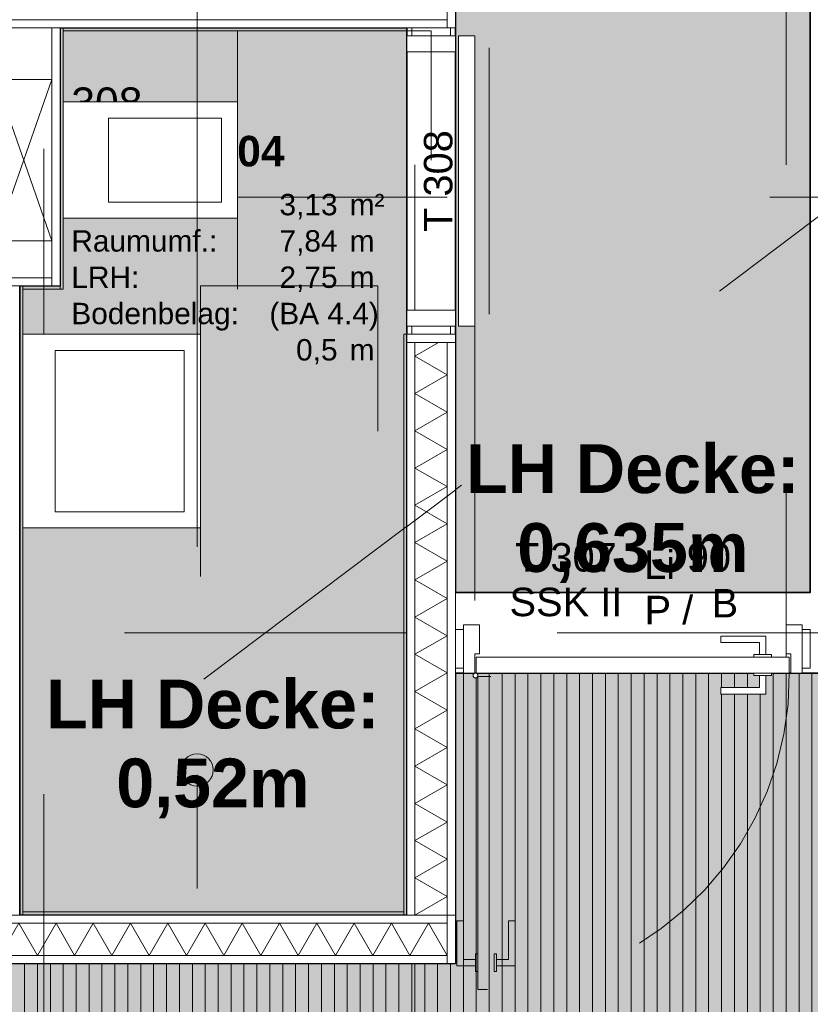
# Model space of a CAD drawing. Header units: metres. Extents: x -49 to 152, y -127 to 99.
# Tile 129 of 177: x -7.97 to -5.52, y -6.55 to -3.5. Entities that reach past the tile are written whole.
import ezdxf
from ezdxf.enums import TextEntityAlignment as Align

# ---------------------------------------------------------------- set-up
doc = ezdxf.new("R2010")
doc.units = ezdxf.units.M
for name, pattern in [('Achsen 01', [5.291531, 3.175, -1.058062, 0.352704, -0.705764]), ('gestrichelt - 01', [2, 1, -1]), ('ISO-07 Punktiert', [0.889, 0.127, -0.762]), ('Raster 01', [2, 1, -1]), ('VW-01 Strichlinie kurz', [2, 1, -1])]:
    doc.linetypes.add(name, pattern=pattern)
for name, color, linetype, lineweight in [('013_Beton und Stahlbetonarbeiten-000 Unterzüge', 7, 'ISO-07 Punktiert', 13), ('024_Fliesen_Plattenarbeiten-340 Fliesen', 7, 'Continuous', 9), ('027_Tischlerarbeiten-340 Innentüren', 7, 'Continuous', 9), ('031_Metallbauarbeiten-340 Innentüren _ Elemente', 7, 'Continuous', 9), ('039_Trockenbauarbeiten-340 Gipskarton', 7, 'Continuous', 9), ('_1.35m (3D)', 7, 'Continuous', 9), ('_GRU (2D)', 7, 'Continuous', 9), ('_OG 3 (2D)', 7, 'Continuous', 9), ('_OG 3 - DS (2D)', 7, 'Continuous', 9), ('AV1-Schnitt Achsen', 7, 'Achsen 01', 18), ('AV1-Stempel-Raumstempel', 7, 'Continuous', 9), ('Keine', 7, 'Continuous', 9)]:
    doc.layers.add(name, color=color, linetype=linetype, lineweight=lineweight)
for name, color, linetype, lineweight, true_color in [('031_Metallbauarbeiten-350 Lamellendecke DS', 7, 'Continuous', 35, 0x666666), ('039_Trockenbauarbeiten-340 Dämmung', 7, 'Continuous', 9, 0xc0c0c0), ('039_Trockenbauarbeiten-350 Deckenspiegel', 7, 'Continuous', 35, 0x008011), ('045_Sanitärausstattung-allg.', 9, 'Continuous', 9, 0x808080), ('AV1-Achsen', 1, 'Achsen 01', 18, 0xff0000), ('AV1-Raster', 7, 'Raster 01', 9, 0xa6a6a6), ('AV1-Stempel-Türnummern', 7, 'Continuous', 100, 0x02abea)]:
    doc.layers.add(name, color=color, linetype=linetype, lineweight=lineweight, true_color=true_color)
doc.styles.add('Arial', font='arial.ttf')
doc.styles.add('Arial (bold)', font='arialbd.ttf')

# ---------------------------------------------------------------- blocks, each defined once
blk = doc.blocks.new('Group-4')
at = {"layer": 'AV1-Raster'}
for p, q in [((-6.75, -22.95), (-6.75, 1.35)), ((1.35, -4.05), (-40.5, -4.05)), ((1.35, -5.4), (-40.5, -5.4))]:
    blk.add_line(p, q, dxfattribs=at)
blk = doc.blocks.new('1.35m (3D)')
at = {"layer": 'AV1-Raster', "color": 7}
blk.add_blockref('Group-4', (0, 0), dxfattribs=at)
blk = doc.blocks.new('OG 3 - DS (2D)')
at = {"layer": '031_Metallbauarbeiten-350 Lamellendecke DS', "linetype": 'Continuous', "lineweight": 0, "transparency": 33554483}
blk.add_hatch(color=55, dxfattribs=at).paths.add_polyline_path([(-5.525, -3.375), (-6.625, -3.375), (-6.625, -5.275), (-5.525, -5.275)])
at = {"layer": '031_Metallbauarbeiten-350 Lamellendecke DS', "linetype": 'Continuous', "lineweight": 0, "transparency": 33554508}
blk.add_hatch(color=254, dxfattribs=at).paths.add_polyline_path([(-4.175, -6.425), (-1.225, -6.425), (-1.225, -5.525), (-0.125, -5.525), (-0.125, -7.975), (-13.425, -7.975), (-13.425, -6.425), (-12.025, -6.425), (-12.025, -5.525), (-9.575, -5.525), (-9.575, -6.425), (-6.625, -6.425), (-6.625, -5.525), (-4.175, -5.525)])
at = {"layer": '031_Metallbauarbeiten-350 Lamellendecke DS', "linetype": 'Continuous', "lineweight": 9, "transparency": 33554508}
h = blk.add_hatch(dxfattribs=at)
h.set_pattern_fill('Lamellendecke', color=252, style=0, pattern_type=2)
h.set_pattern_definition([(90, (0, 0), (0.04, 0), [])])
h.paths.add_polyline_path([(-4.175, -6.425), (-1.225, -6.425), (-1.225, -5.525), (-0.125, -5.525), (-0.125, -7.975), (-13.425, -7.975), (-13.425, -6.425), (-12.025, -6.425), (-12.025, -5.525), (-9.575, -5.525), (-9.575, -6.425), (-6.625, -6.425), (-6.625, -5.525), (-4.175, -5.525)])
at = {"layer": '039_Trockenbauarbeiten-350 Deckenspiegel', "linetype": 'Continuous', "lineweight": 0, "transparency": 33554483}
for points in [[(-6.625, -3.375), (-5.525, -3.375), (-5.525, -5.275), (-6.625, -5.275)], [(-7.975, -4.325), (-7.975, -6.275), (-6.775, -6.275), (-6.775, -3.525), (-7.85, -3.525), (-7.85, -4.325)]]:
    blk.add_hatch(color=106, dxfattribs=at).paths.add_polyline_path(points)
at = {"layer": '031_Metallbauarbeiten-350 Lamellendecke DS', "color": 251, "linetype": 'Continuous', "lineweight": 35, "transparency": 33554687, "flags": 128}
blk.add_lwpolyline([(-5.525, -3.375), (-6.625, -3.375), (-6.625, -5.275), (-5.525, -5.275)], close=True, dxfattribs=at)
at = {"layer": '031_Metallbauarbeiten-350 Lamellendecke DS', "flags": 128}
blk.add_lwpolyline([(-4.175, -6.425), (-1.225, -6.425), (-1.225, -5.525), (-0.125, -5.525), (-0.125, -7.975), (-13.425, -7.975), (-13.425, -6.425), (-12.025, -6.425), (-12.025, -5.525), (-9.575, -5.525), (-9.575, -6.425), (-6.625, -6.425), (-6.625, -5.525), (-4.175, -5.525)], close=True, dxfattribs=at)
at = {"layer": '039_Trockenbauarbeiten-350 Deckenspiegel', "flags": 128}
for points in [[(-6.625, -3.375), (-5.525, -3.375), (-5.525, -5.275), (-6.625, -5.275)], [(-7.975, -4.325), (-7.975, -6.275), (-6.775, -6.275), (-6.775, -3.525), (-7.85, -3.525), (-7.85, -4.325)]]:
    blk.add_lwpolyline(points, close=True, dxfattribs=at)
at = {"layer": '039_Trockenbauarbeiten-350 Deckenspiegel', "char_height": 0.15131, "attachment_point": 5, "line_spacing_factor": 0.969122, "style": 'Arial (bold)'}
for s, insert in [('LH Decke:\\P0,635m', (-6.075, -5.0306)), ('LH Decke: \\P0,52m', (-7.3762, -5.76))]:
    blk.add_mtext(s, dxfattribs=dict(at, insert=insert))
blk = doc.blocks.new('Group-213')
at = {"color": 255, "linetype": 'Continuous', "lineweight": 5}
blk.add_wipeout([(-6.3, 6.65), (-6.3, 9.55), (-6.4, 9.55), (-6.4, 6.65)], dxfattribs=at).dxf.layer = '039_Trockenbauarbeiten-340 Dämmung'
blk = doc.blocks.new('Group-214')
at = {"layer": '039_Trockenbauarbeiten-340 Dämmung', "transparency": 33554687, "flags": 128}
blk.add_lwpolyline([(-6.4, 6.65), (-6.3, 6.7077), (-6.4, 6.7655), (-6.3, 6.8232), (-6.4, 6.8809), (-6.3, 6.9387), (-6.4, 6.9964), (-6.3, 7.0541), (-6.4, 7.1119), (-6.3, 7.1696), (-6.4, 7.2274), (-6.3, 7.2851), (-6.4, 7.3428), (-6.3, 7.4006), (-6.4, 7.4583), (-6.3, 7.516), (-6.4, 7.5738), (-6.3, 7.6315), (-6.4, 7.6892), (-6.3, 7.747), (-6.4, 7.8047), (-6.3, 7.8624), (-6.4, 7.9202), (-6.3, 7.9779), (-6.4, 8.0356), (-6.3, 8.0934), (-6.4, 8.1511), (-6.3, 8.2088), (-6.4, 8.2666), (-6.3, 8.3243), (-6.4, 8.3821), (-6.3, 8.4398), (-6.4, 8.4975), (-6.3, 8.5553), (-6.4, 8.613), (-6.3, 8.6707), (-6.4, 8.7285), (-6.3, 8.7862), (-6.4, 8.8439), (-6.3, 8.9017), (-6.4, 8.9594), (-6.3, 9.0171), (-6.4, 9.0749), (-6.3, 9.1326), (-6.4, 9.1903), (-6.3, 9.2481), (-6.4, 9.3058), (-6.3, 9.3635), (-6.4, 9.4213), (-6.3, 9.479), (-6.4, 9.5368), (-6.3771, 9.55)], dxfattribs=at)
blk = doc.blocks.new('Group-215')
at = {"layer": '039_Trockenbauarbeiten-340 Dämmung'}
blk.add_blockref('Group-213', (0, 0), dxfattribs=at)
at = {"layer": '039_Trockenbauarbeiten-340 Dämmung', "transparency": 33554687}
blk.add_blockref('Group-214', (0, 0), dxfattribs=at)
blk = doc.blocks.new('Parametric Object-18')
at = {"layer": '039_Trockenbauarbeiten-340 Dämmung', "color": 7, "transparency": 33554687}
blk.add_blockref('Group-215', (0, 0), dxfattribs=at)
at = {"layer": '039_Trockenbauarbeiten-340 Dämmung', "color": 0, "flags": 1}
for tag in ['IFC_UUID', 'instanceID', 'prm0_name', 'prm0_type', 'prm0_value', 'prm1_name', 'prm1_type', 'prm1_value', 'prm2_name', 'prm2_type', 'prm2_value', 'prm3_name', 'prm3_type', 'prm3_value', 'prm4_name', 'prm4_type', 'prm4_value', 'prm5_name', 'prm5_type', 'prm5_value', 'prm6_name', 'prm6_type', 'prm6_value']:
    blk.add_attdef(tag, (-9.55, -6.4), '', height=0.00018, dxfattribs=at)
blk = doc.blocks.new('Group-216')
at = {"color": 255, "linetype": 'Continuous', "lineweight": 5}
blk.add_wipeout([(-6.275, 6.65), (-4.475, 6.65), (-4.475, 6.75), (-6.275, 6.75)], dxfattribs=at).dxf.layer = '039_Trockenbauarbeiten-340 Dämmung'
blk = doc.blocks.new('Group-217')
at = {"layer": '039_Trockenbauarbeiten-340 Dämmung', "transparency": 33554687, "flags": 128}
blk.add_lwpolyline([(-6.275, 6.75), (-6.2173, 6.65), (-6.1595, 6.75), (-6.1018, 6.65), (-6.0441, 6.75), (-5.9863, 6.65), (-5.9286, 6.75), (-5.8709, 6.65), (-5.8131, 6.75), (-5.7554, 6.65), (-5.6976, 6.75), (-5.6399, 6.65), (-5.5822, 6.75), (-5.5244, 6.65), (-5.4667, 6.75), (-5.409, 6.65), (-5.3512, 6.75), (-5.2935, 6.65), (-5.2358, 6.75), (-5.178, 6.65), (-5.1203, 6.75), (-5.0626, 6.65), (-5.0048, 6.75), (-4.9471, 6.65), (-4.8894, 6.75), (-4.8316, 6.65), (-4.7739, 6.75), (-4.7162, 6.65), (-4.6584, 6.75), (-4.6007, 6.65), (-4.5429, 6.75), (-4.4852, 6.65), (-4.475, 6.6677)], dxfattribs=at)
blk = doc.blocks.new('Group-218')
at = {"layer": '039_Trockenbauarbeiten-340 Dämmung'}
blk.add_blockref('Group-216', (0, 0), dxfattribs=at)
at = {"layer": '039_Trockenbauarbeiten-340 Dämmung', "transparency": 33554687}
blk.add_blockref('Group-217', (0, 0), dxfattribs=at)
blk = doc.blocks.new('Parametric Object-19')
at = {"layer": '039_Trockenbauarbeiten-340 Dämmung', "color": 7, "transparency": 33554687}
blk.add_blockref('Group-218', (0, 0), dxfattribs=at)
at = {"layer": '039_Trockenbauarbeiten-340 Dämmung', "color": 0, "flags": 1}
for tag in ['IFC_UUID', 'instanceID', 'prm0_name', 'prm0_type', 'prm0_value', 'prm1_name', 'prm1_type', 'prm1_value', 'prm2_name', 'prm2_type', 'prm2_value', 'prm3_name', 'prm3_type', 'prm3_value', 'prm4_name', 'prm4_type', 'prm4_value', 'prm5_name', 'prm5_type', 'prm5_value', 'prm6_name', 'prm6_type', 'prm6_value']:
    blk.add_attdef(tag, (-6.75, -6.275), '', height=0.00018, dxfattribs=at)
blk = doc.blocks.new('Group-341')
at = {"layer": '045_Sanitärausstattung-allg.'}
for p, q in [((-8.05, -3.685), (-7.875, -4.185)), ((-8.05, -4.185), (-7.875, -3.685))]:
    blk.add_line(p, q, dxfattribs=at)
at = {"layer": '045_Sanitärausstattung-allg.', "flags": 128}
blk.add_lwpolyline([(-7.875, -3.685), (-7.875, -4.185), (-8.05, -4.185), (-8.05, -3.685)], close=True, dxfattribs=at)
blk = doc.blocks.new('Group-353')
at = {"layer": '031_Metallbauarbeiten-340 Innentüren _ Elemente', "insert": (-6.6329, -4), "char_height": 0.08826, "attachment_point": 8, "rotation": 90, "line_spacing_factor": 0.965511, "style": 'Arial'}
blk.add_mtext('T 308', dxfattribs=at)
at = {"layer": 'AV1-Stempel-Türnummern', "color": 0, "flags": 1}
for tag in ['Türnummer', 'Lichte_Breite', 'Panikfunktion', 'AT-Nr.', 'Schallschutzklasse']:
    blk.add_attdef(tag, (-6.771, -4.1591), '', height=0.00018, dxfattribs=at)
blk = doc.blocks.new('Raumstempel - Symbol - 2')
at = {"layer": 'AV1-Stempel-Raumstempel', "attachment_point": 1, "line_spacing_factor": 0.969524, "style": 'Arial'}
for s, insert, char_height in [('Raumfläche:', (0.15, -0.5049), 0.066198), ('m²', (1.0125, -0.5049), 0.0662), ('Raumumf.:', (0.15, -0.6174), 0.0662), ('m', (1.0125, -0.6174), 0.0662), ('LRH:', (0.15, -0.7299), 0.0662), ('m', (1.0125, -0.7299), 0.0662), ('Bodenbelag:', (0.15, -0.8424), 0.066198), ('Höhe DA:', (0.15, -0.9549), 0.0662), ('m', (1.0125, -0.9549), 0.0662)]:
    blk.add_mtext(s, dxfattribs=dict(at, insert=insert, char_height=char_height))
at = {"layer": 'AV1-Stempel-Raumstempel'}
for tag, style, p in [('Raumnummer', 'Arial', (0.15, -0.175)), ('Raumname', 'Arial (bold)', (0.15, -0.325))]:
    blk.add_attdef(tag, text='', height=0.0946, dxfattribs=dict(at, style=style)).set_placement(p, align=Align.TOP_LEFT)
at = {"layer": 'AV1-Stempel-Raumstempel', "style": 'Arial'}
for tag, p in [('Raumfläche', (0.975, -0.5049)), ('Raumumfang', (0.975, -0.6174)), ('LRH', (0.975, -0.7299)), ('Bodendetail', (1.1028, -0.8424)), ('Höhe_DA', (0.975, -0.9549))]:
    blk.add_attdef(tag, text='', height=0.0662, dxfattribs=at).set_placement(p, align=Align.TOP_RIGHT)
at = {"layer": 'Keine', "color": 0, "flags": 1}
for tag, p in [('Bodenbelag', (0, -1.3327)), ('Decke', (0, -1.5029))]:
    blk.add_attdef(tag, p, '', height=0.0946, dxfattribs=at)
blk = doc.blocks.new('COE - Innentür Schiebe 2')
at = {"layer": '027_Tischlerarbeiten-340 Innentüren', "color": 8, "linetype": 'gestrichelt - 01'}
blk.add_line((-0.8875, 0.1803), (-0.0625, 0.1803), dxfattribs=at)
at = {"layer": '027_Tischlerarbeiten-340 Innentüren', "color": 8, "lineweight": 5, "flags": 128}
blk.add_lwpolyline([(-0.8855, 0.1797), (-0.8875, 0.1803), (-0.8855, 0.1808)], dxfattribs=at)
at = {"layer": '027_Tischlerarbeiten-340 Innentüren', "color": 8, "linetype": 'gestrichelt - 01', "flags": 128}
blk.add_lwpolyline([(-1.775, 0.135), (-0.875, 0.135), (-0.875, 0.085), (-1.775, 0.085)], close=True, dxfattribs=at)
at = {"color": 255}
for points in [[(-0.95, -0.06), (-0.95, 0.06), (-0.925, 0.06), (-0.925, -0.06)], [(-0.025, -0.06), (-0.025, 0.06), (0, 0.06), (0, -0.06)]]:
    blk.add_wipeout(points, dxfattribs=at).dxf.layer = '027_Tischlerarbeiten-340 Innentüren'
at = {"layer": '027_Tischlerarbeiten-340 Innentüren', "flags": 128}
for points in [[(-0.95, -0.06), (-0.95, 0.06), (-0.925, 0.06), (-0.925, -0.06)], [(-0.025, -0.06), (-0.025, 0.06), (0, 0.06), (0, -0.06)]]:
    blk.add_lwpolyline(points, close=True, dxfattribs=at)
at = {"color": 255}
for points in [[(-0.875, 0.075), (-0.875, -0.075), (-0.925, -0.075), (-0.925, 0.075)], [(-0.075, -0.075), (-0.075, 0.075), (-0.025, 0.075), (-0.025, -0.075)]]:
    blk.add_wipeout(points, dxfattribs=at).dxf.layer = '027_Tischlerarbeiten-340 Innentüren'
at = {"layer": '027_Tischlerarbeiten-340 Innentüren', "flags": 128}
for points in [[(-0.875, 0.075), (-0.875, -0.075), (-0.925, -0.075), (-0.925, 0.075)], [(-0.075, -0.075), (-0.075, 0.075), (-0.025, 0.075), (-0.025, -0.075)]]:
    blk.add_lwpolyline(points, close=True, dxfattribs=at)
at = {"color": 255}
blk.add_wipeout([(-0.925, 0.135), (-0.025, 0.135), (-0.025, 0.085), (-0.925, 0.085)], dxfattribs=at).dxf.layer = '027_Tischlerarbeiten-340 Innentüren'
at = {"layer": '027_Tischlerarbeiten-340 Innentüren', "flags": 128}
blk.add_lwpolyline([(-0.925, 0.135), (-0.025, 0.135), (-0.025, 0.085), (-0.925, 0.085)], close=True, dxfattribs=at)
blk = doc.blocks.new('Türnummer 2 - Innentür Ruheraum')
at = {"layer": '031_Metallbauarbeiten-340 Innentüren _ Elemente', "insert": (0, -0.0671), "char_height": 0.08826, "attachment_point": 8, "line_spacing_factor": 0.965511, "style": 'Arial'}
blk.add_mtext('Li', dxfattribs=at)
at = {"layer": '031_Metallbauarbeiten-340 Innentüren _ Elemente', "color": 12, "insert": (0.1041, -0.2091), "char_height": 0.08826, "attachment_point": 9, "line_spacing_factor": 0.965511, "style": 'Arial'}
blk.add_mtext('P /', dxfattribs=at)
at = {"layer": '031_Metallbauarbeiten-340 Innentüren _ Elemente', "style": 'Arial'}
blk.add_attdef('Türnummer', text='', height=0.0883, dxfattribs=at).set_placement((-0.2903, -0.071), align=Align.BOTTOM_CENTER)
blk.add_attdef('Lichte_Breite', text='', height=0.0883, dxfattribs=at).set_placement((0.084, -0.071), align=Align.BOTTOM_LEFT)
at = {"layer": '031_Metallbauarbeiten-340 Innentüren _ Elemente', "color": 7, "transparency": 33554687, "style": 'Arial'}
blk.add_attdef('Schallschutzklasse', text='', height=0.0883, dxfattribs=at).set_placement((-0.2903, -0.2093), align=Align.BOTTOM_CENTER)
at = {"layer": '031_Metallbauarbeiten-340 Innentüren _ Elemente', "color": 12, "style": 'Arial'}
blk.add_attdef('Panikfunktion', text='', height=0.0883, dxfattribs=at).set_placement((0.2433, -0.213), align=Align.BOTTOM_RIGHT)
at = {"layer": 'Keine', "color": 0, "flags": 1}
blk.add_attdef('AT-Nr.', (-0.4494, -0.3719), '', height=0.0883, dxfattribs=at)
blk = doc.blocks.new('COE - Innentür 1.10 _ 0.15')
at = {"layer": '027_Tischlerarbeiten-340 Innentüren', "color": 253, "linetype": 'gestrichelt - 01', "lineweight": 9, "transparency": 33554687, "flags": 128}
for points in [[(0.9825, 1.0375), (0.9625, 1.0375), (0.9625, 1.075), (0.8425, 1.075), (0.8425, 1.095), (0.9825, 1.095)], [(0.945, 1.03), (0.945, 1.0375), (1, 1.0375), (1, 1.03)], [(0.085, 1.03), (1.055, 1.03), (1.055, 0.98), (0.085, 0.98)], [(0.945, 0.9725), (0.945, 0.98), (1, 0.98), (1, 0.9725)], [(0.9825, 0.9725), (0.9625, 0.9725), (0.9625, 0.935), (0.8425, 0.935), (0.8425, 0.915), (0.9825, 0.915)]]:
    blk.add_lwpolyline(points, close=True, dxfattribs=at)
at = {"layer": '027_Tischlerarbeiten-340 Innentüren', "color": 253, "linetype": 'gestrichelt - 01', "lineweight": 9, "transparency": 33554687}
blk.add_arc((0.0825, 1.0375), 0.9725, 269.5581, 356.6163, dxfattribs=at)
at = {"color": 255}
for points in [[(-0.06, 1.1), (0.06, 1.1), (0.06, 1.075), (-0.06, 1.075)], [(-0.06, 0.025), (0.06, 0.025), (0.06, 0), (-0.06, 0)]]:
    blk.add_wipeout(points, dxfattribs=at).dxf.layer = '027_Tischlerarbeiten-340 Innentüren'
at = {"layer": '027_Tischlerarbeiten-340 Innentüren', "flags": 128}
for points in [[(-0.06, 1.1), (0.06, 1.1), (0.06, 1.075), (-0.06, 1.075)], [(-0.06, 0.025), (0.06, 0.025), (0.06, 0), (-0.06, 0)]]:
    blk.add_lwpolyline(points, close=True, dxfattribs=at)
at = {"color": 255}
blk.add_wipeout([(0.075, 0.06), (0.015, 0.06), (0.015, 0.075), (-0.075, 0.075), (-0.075, 0.025), (0.075, 0.025)], dxfattribs=at).dxf.layer = '027_Tischlerarbeiten-340 Innentüren'
at = {"layer": '027_Tischlerarbeiten-340 Innentüren', "flags": 128}
blk.add_lwpolyline([(0.075, 0.06), (0.015, 0.06), (0.015, 0.075), (-0.075, 0.075), (-0.075, 0.025), (0.075, 0.025)], close=True, dxfattribs=at)
at = {"color": 255}
blk.add_wipeout([(0.075, 1.035), (0.075, 0.065), (0.025, 0.065), (0.025, 1.035)], dxfattribs=at).dxf.layer = '027_Tischlerarbeiten-340 Innentüren'
at = {"layer": '027_Tischlerarbeiten-340 Innentüren', "flags": 128}
blk.add_lwpolyline([(0.075, 1.035), (0.075, 0.065), (0.025, 0.065), (0.025, 1.035)], close=True, dxfattribs=at)
at = {"color": 255}
for points in [[(0.075, 1.04), (0.015, 1.04), (0.015, 1.025), (-0.075, 1.025), (-0.075, 1.075), (0.075, 1.075)], [(0.0175, 0.1375), (0.0175, 0.1575), (-0.02, 0.1575), (-0.02, 0.2775), (-0.04, 0.2775), (-0.04, 0.1375)], [(0.0825, 0.1375), (0.0825, 0.1575), (0.12, 0.1575), (0.12, 0.2775), (0.14, 0.2775), (0.14, 0.1375)]]:
    blk.add_wipeout(points, dxfattribs=at).dxf.layer = '027_Tischlerarbeiten-340 Innentüren'
at = {"layer": '027_Tischlerarbeiten-340 Innentüren', "flags": 128}
for points in [[(0.075, 1.04), (0.015, 1.04), (0.015, 1.025), (-0.075, 1.025), (-0.075, 1.075), (0.075, 1.075)], [(0.0175, 0.1375), (0.0175, 0.1575), (-0.02, 0.1575), (-0.02, 0.2775), (-0.04, 0.2775), (-0.04, 0.1375)], [(0.0825, 0.1375), (0.0825, 0.1575), (0.12, 0.1575), (0.12, 0.2775), (0.14, 0.2775), (0.14, 0.1375)]]:
    blk.add_lwpolyline(points, close=True, dxfattribs=at)
at = {"color": 255}
for points in [[(0.09, 1.0375), (0.0878, 1.0322), (0.0825, 1.03), (0.0772, 1.0322), (0.075, 1.0375), (0.0772, 1.0428), (0.0825, 1.045), (0.0878, 1.0428)], [(0.0175, 0.175), (0.025, 0.175), (0.025, 0.12), (0.0175, 0.12)], [(0.075, 0.175), (0.0825, 0.175), (0.0825, 0.12), (0.075, 0.12)]]:
    blk.add_wipeout(points, dxfattribs=at).dxf.layer = '027_Tischlerarbeiten-340 Innentüren'
at = {"layer": '027_Tischlerarbeiten-340 Innentüren', "flags": 128}
for points in [[(0.0175, 0.175), (0.025, 0.175), (0.025, 0.12), (0.0175, 0.12)], [(0.075, 0.175), (0.0825, 0.175), (0.0825, 0.12), (0.075, 0.12)]]:
    blk.add_lwpolyline(points, close=True, dxfattribs=at)
at = {"layer": '027_Tischlerarbeiten-340 Innentüren'}
blk.add_circle((0.0825, 1.0375), 0.0075, dxfattribs=at)
blk = doc.blocks.new('Group-835')
at = {"layer": '045_Sanitärausstattung-allg.', "linetype": 'Raster 01', "flags": 128}
blk.add_lwpolyline([(-7.415, -4.325), (-6.865, -4.325), (-6.865, -5.225), (-7.415, -5.225)], close=True, dxfattribs=at)
at = {"color": 255, "transparency": 33554559}
blk.add_wipeout([(-7.965, -4.475), (-7.415, -4.475), (-7.415, -5.075), (-7.965, -5.075)], dxfattribs=at).dxf.layer = '045_Sanitärausstattung-allg.'
at = {"layer": '045_Sanitärausstattung-allg.', "flags": 128}
for points in [[(-7.965, -4.475), (-7.415, -4.475), (-7.415, -5.075), (-7.965, -5.075)], [(-7.865, -4.525), (-7.465, -4.525), (-7.465, -5.025), (-7.865, -5.025)]]:
    blk.add_lwpolyline(points, close=True, dxfattribs=at)
blk = doc.blocks.new('Group-836')
at = {"layer": '045_Sanitärausstattung-allg.', "color": 7}
blk.add_blockref('Group-835', (0, 0), dxfattribs=at)
blk = doc.blocks.new('Group-841')
at = {"layer": '045_Sanitärausstattung-allg.', "linetype": 'Raster 01', "flags": 128}
blk.add_lwpolyline([(-7.3, -3.535), (-6.7, -3.535), (-6.7, -4.335), (-7.3, -4.335)], close=True, dxfattribs=at)
at = {"color": 255, "transparency": 33554559}
blk.add_wipeout([(-7.84, -3.755), (-7.3, -3.755), (-7.3, -4.115), (-7.84, -4.115)], dxfattribs=at).dxf.layer = '045_Sanitärausstattung-allg.'
at = {"layer": '045_Sanitärausstattung-allg.', "flags": 128}
for points in [[(-7.84, -3.755), (-7.3, -3.755), (-7.3, -4.115), (-7.84, -4.115)], [(-7.7, -3.805), (-7.35, -3.805), (-7.35, -4.065), (-7.7, -4.065)]]:
    blk.add_lwpolyline(points, close=True, dxfattribs=at)
blk = doc.blocks.new('Group-842')
at = {"layer": '045_Sanitärausstattung-allg.', "color": 7}
blk.add_blockref('Group-841', (0, 0), dxfattribs=at)
blk = doc.blocks.new('Group-852')
at = {"layer": '045_Sanitärausstattung-allg.'}
blk.add_circle((-7.425, -5.825), 0.05, dxfattribs=at)
blk = doc.blocks.new('OG 3 (2D)')
at = {"layer": '013_Beton und Stahlbetonarbeiten-000 Unterzüge', "linetype": 'VW-01 Strichlinie kurz', "flags": 128}
blk.add_lwpolyline([(-5.6, -7.95), (-5.6, -0.125), (-5.2, -0.125), (-5.2, -7.95)], close=True, dxfattribs=at)
at = {"layer": '045_Sanitärausstattung-allg.', "color": 7}
blk.add_blockref('Group-341', (0, 0), dxfattribs=at)
at = {"layer": 'AV1-Stempel-Türnummern', "color": 7}
blk.add_blockref('Group-353', (0, 0), dxfattribs=at)
blk.add_blockref('Türnummer 2 - Innentür Ruheraum', (-5.992, -5.1657), dxfattribs=at).add_auto_attribs({'Türnummer': 'T 307', 'Lichte_Breite': '90', 'Schallschutzklasse': 'SSK II', 'Panikfunktion': 'B'})
at = {"color": 255}
for points, layer in [([(-6.65, -3.4), (-6.65, -3.525), (-6.75, -3.525), (-6.75, -3.5), (-9.45, -3.5), (-9.45, -3.525), (-9.55, -3.525), (-9.55, -3.4)], '039_Trockenbauarbeiten-340 Dämmung'), ([(-6.65, -6.4), (-9.55, -6.4), (-9.55, -4.475), (-9.45, -4.475), (-9.45, -6.3), (-6.75, -6.3), (-6.75, -4.475), (-6.65, -4.475)], '039_Trockenbauarbeiten-340 Dämmung'), ([(-8.325, -4.3), (-8.325, -4.325), (-7.875, -4.325), (-7.875, -4.3)], '039_Trockenbauarbeiten-340 Gipskarton')]:
    blk.add_wipeout(points, dxfattribs=at).dxf.layer = layer
at = {"layer": '024_Fliesen_Plattenarbeiten-340 Fliesen', "linetype": 'Continuous', "lineweight": 0}
blk.add_hatch(color=140, dxfattribs=at).paths.add_polyline_path([(-7.965, -4.325), (-7.85, -4.325), (-7.85, -4.335), (-7.965, -4.335)])
at = {"layer": '024_Fliesen_Plattenarbeiten-340 Fliesen', "flags": 128}
blk.add_lwpolyline([(-7.965, -4.325), (-7.85, -4.325), (-7.85, -4.335), (-7.965, -4.335)], close=True, dxfattribs=at)
at = {"layer": '039_Trockenbauarbeiten-340 Dämmung', "flags": 128}
for points in [[(-6.65, -3.4), (-6.65, -3.525), (-6.75, -3.525), (-6.75, -3.5), (-9.45, -3.5), (-9.45, -3.525), (-9.55, -3.525), (-9.55, -3.4)], [(-6.65, -6.4), (-9.55, -6.4), (-9.55, -4.475), (-9.45, -4.475), (-9.45, -6.3), (-6.75, -6.3), (-6.75, -4.475), (-6.65, -4.475)]]:
    blk.add_lwpolyline(points, close=True, dxfattribs=at)
at = {"layer": '039_Trockenbauarbeiten-340 Gipskarton', "flags": 128}
blk.add_lwpolyline([(-8.325, -4.3), (-8.325, -4.325), (-7.875, -4.325), (-7.875, -4.3)], close=True, dxfattribs=at)
at = {"layer": '045_Sanitärausstattung-allg.', "color": 7}
blk.add_blockref('Group-852', (0, 0), dxfattribs=at)
at = {"layer": 'AV1-Stempel-Raumstempel'}
blk.add_blockref('Raumstempel - Symbol - 2', (-7.965, -3.535), dxfattribs=at).add_auto_attribs({'Raumname': 'Dusche 04', 'Raumnummer': '308', 'Bodendetail': '(BA 4.4)', 'Raumfläche': '3,13', 'LRH': '2,75', 'Raumumfang': '7,84', 'Höhe_DA': '0,5'})
at = {"layer": '039_Trockenbauarbeiten-340 Dämmung', "rotation": 90}
for name in ['Parametric Object-19', 'Parametric Object-18']:
    blk.add_blockref(name, (0, 0), dxfattribs=at)
at = {"color": 255}
blk.add_wipeout([(-9.55, -3.525), (-6.65, -3.525), (-6.65, -3.5), (-9.55, -3.5)], dxfattribs=at).dxf.layer = '039_Trockenbauarbeiten-340 Gipskarton'
at = {"layer": '024_Fliesen_Plattenarbeiten-340 Fliesen', "linetype": 'Continuous', "lineweight": 0}
for points in [[(-7.85, -3.525), (-7.84, -3.525), (-7.84, -4.335), (-7.85, -4.335)], [(-7.84, -3.525), (-6.775, -3.525), (-6.775, -3.535), (-7.84, -3.535)]]:
    blk.add_hatch(color=140, dxfattribs=at).paths.add_polyline_path(points)
at = {"layer": '024_Fliesen_Plattenarbeiten-340 Fliesen', "flags": 128}
for points in [[(-7.85, -3.525), (-7.84, -3.525), (-7.84, -4.335), (-7.85, -4.335)], [(-7.84, -3.525), (-6.775, -3.525), (-6.775, -3.535), (-7.84, -3.535)]]:
    blk.add_lwpolyline(points, close=True, dxfattribs=at)
at = {"layer": '039_Trockenbauarbeiten-340 Gipskarton', "flags": 128}
blk.add_lwpolyline([(-9.55, -3.525), (-6.65, -3.525), (-6.65, -3.5), (-9.55, -3.5)], close=True, dxfattribs=at)
at = {"color": 255}
for points in [[(-9.55, -6.275), (-6.65, -6.275), (-6.65, -6.3), (-9.55, -6.3)], [(-9.55, -6.4), (-6.65, -6.4), (-6.65, -6.425), (-9.55, -6.425)]]:
    blk.add_wipeout(points, dxfattribs=at).dxf.layer = '039_Trockenbauarbeiten-340 Gipskarton'
at = {"layer": '024_Fliesen_Plattenarbeiten-340 Fliesen', "linetype": 'Continuous', "lineweight": 0}
blk.add_hatch(color=140, dxfattribs=at).paths.add_polyline_path([(-7.975, -4.325), (-7.965, -4.325), (-7.965, -6.275), (-7.975, -6.275)])
at = {"layer": '013_Beton und Stahlbetonarbeiten-000 Unterzüge', "linetype": 'VW-01 Strichlinie kurz', "flags": 128}
blk.add_lwpolyline([(-8.3, -7.95), (-8.3, -0.125), (-7.9, -0.125), (-7.9, -7.95)], close=True, dxfattribs=at)
at = {"layer": '024_Fliesen_Plattenarbeiten-340 Fliesen', "flags": 128}
blk.add_lwpolyline([(-7.975, -4.325), (-7.965, -4.325), (-7.965, -6.275), (-7.975, -6.275)], close=True, dxfattribs=at)
at = {"layer": '039_Trockenbauarbeiten-340 Gipskarton', "flags": 128}
for points in [[(-9.55, -6.275), (-6.65, -6.275), (-6.65, -6.3), (-9.55, -6.3)], [(-9.55, -6.4), (-6.65, -6.4), (-6.65, -6.425), (-9.55, -6.425)]]:
    blk.add_lwpolyline(points, close=True, dxfattribs=at)
at = {"color": 255}
for points in [[(-6.65, -3.375), (-6.625, -3.375), (-6.625, -3.525), (-6.65, -3.525)], [(-7.85, -3.525), (-7.875, -3.525), (-7.875, -4.325), (-7.85, -4.325)]]:
    blk.add_wipeout(points, dxfattribs=at).dxf.layer = '039_Trockenbauarbeiten-340 Gipskarton'
at = {"layer": '039_Trockenbauarbeiten-340 Gipskarton', "flags": 128}
for points in [[(-6.65, -3.375), (-6.625, -3.375), (-6.625, -3.525), (-6.65, -3.525)], [(-7.85, -3.525), (-7.875, -3.525), (-7.875, -4.325), (-7.85, -4.325)]]:
    blk.add_lwpolyline(points, close=True, dxfattribs=at)
at = {"color": 255}
for points in [[(-6.775, -4.5), (-6.75, -4.5), (-6.75, -6.275), (-6.775, -6.275)], [(-6.65, -4.5), (-6.625, -4.5), (-6.625, -6.275), (-6.65, -6.275)]]:
    blk.add_wipeout(points, dxfattribs=at).dxf.layer = '039_Trockenbauarbeiten-340 Gipskarton'
at = {"layer": '024_Fliesen_Plattenarbeiten-340 Fliesen', "linetype": 'Continuous', "lineweight": 0}
for points in [[(-6.785, -4.475), (-6.775, -4.475), (-6.775, -6.275), (-6.785, -6.275)], [(-7.965, -6.265), (-6.785, -6.265), (-6.785, -6.275), (-7.965, -6.275)]]:
    blk.add_hatch(color=140, dxfattribs=at).paths.add_polyline_path(points)
at = {"layer": '024_Fliesen_Plattenarbeiten-340 Fliesen', "flags": 128}
for points in [[(-6.785, -4.475), (-6.775, -4.475), (-6.775, -6.275), (-6.785, -6.275)], [(-7.965, -6.265), (-6.785, -6.265), (-6.785, -6.275), (-7.965, -6.275)]]:
    blk.add_lwpolyline(points, close=True, dxfattribs=at)
at = {"layer": '039_Trockenbauarbeiten-340 Gipskarton', "flags": 128}
for points in [[(-6.775, -4.5), (-6.75, -4.5), (-6.75, -6.275), (-6.775, -6.275)], [(-6.65, -4.5), (-6.625, -4.5), (-6.625, -6.275), (-6.65, -6.275)]]:
    blk.add_lwpolyline(points, close=True, dxfattribs=at)
at = {"color": 255}
for points in [[(-6.625, -4.475), (-6.625, -4.5), (-6.775, -4.5), (-6.775, -4.475)], [(-6.625, -6.425), (-6.65, -6.425), (-6.65, -6.275), (-6.625, -6.275)]]:
    blk.add_wipeout(points, dxfattribs=at).dxf.layer = '039_Trockenbauarbeiten-340 Gipskarton'
at = {"layer": '013_Beton und Stahlbetonarbeiten-000 Unterzüge', "linetype": 'VW-01 Strichlinie kurz'}
blk.add_line((-10.6, -7.95), (0.125, 0.125), dxfattribs=at)
at = {"layer": '039_Trockenbauarbeiten-340 Gipskarton', "flags": 128}
for points in [[(-6.625, -4.475), (-6.625, -4.5), (-6.775, -4.5), (-6.775, -4.475)], [(-6.625, -6.425), (-6.65, -6.425), (-6.65, -6.275), (-6.625, -6.275)]]:
    blk.add_lwpolyline(points, close=True, dxfattribs=at)
at = {"layer": '027_Tischlerarbeiten-340 Innentüren', "color": 7, "xscale": -1}
for name, p, rotation in [('COE - Innentür Schiebe 2', (-6.7, -3.525), 270), ('COE - Innentür 1.10 _ 0.15', (-5.525, -5.45), 90)]:
    blk.add_blockref(name, p, dxfattribs=dict(at, rotation=rotation))
at = {"layer": '045_Sanitärausstattung-allg.', "color": 7}
blk.add_blockref('Group-836', (0, 0), dxfattribs=at)
blk.add_blockref('Group-842', (0, 0), dxfattribs=at)
blk = doc.blocks.new('Group-883')
at = {"layer": 'AV1-Achsen'}
blk.add_line((-43.35, -5.4), (4.2, -5.4), dxfattribs=at)
blk = doc.blocks.new('Group-889')
at = {"layer": 'AV1-Schnitt Achsen'}
blk.add_line((-7.425, -26.3), (-7.425, 4.7), dxfattribs=at)
blk = doc.blocks.new('GRU (2D)')
at = {"layer": 'AV1-Achsen', "color": 7}
blk.add_blockref('Group-883', (0, 0), dxfattribs=at)
at = {"layer": 'AV1-Schnitt Achsen', "color": 7}
blk.add_blockref('Group-889', (0, 0), dxfattribs=at)

msp = doc.modelspace()

# ---------------------------------------------------------------- block references
at = {"layer": '_1.35m (3D)'}
msp.add_blockref('1.35m (3D)', (0, 0), dxfattribs=at)

# ---------------------------------------------------------------- next in the draw order: block references
at = {"layer": '_OG 3 - DS (2D)'}
msp.add_blockref('OG 3 - DS (2D)', (0, 0), dxfattribs=at)

# ---------------------------------------------------------------- next in the draw order: block references
at = {"layer": '_OG 3 (2D)'}
msp.add_blockref('OG 3 (2D)', (0, 0), dxfattribs=at)

# ---------------------------------------------------------------- next in the draw order: block references
at = {"layer": '_GRU (2D)'}
msp.add_blockref('GRU (2D)', (0, 0), dxfattribs=at)

doc.saveas('drawing.dxf')
